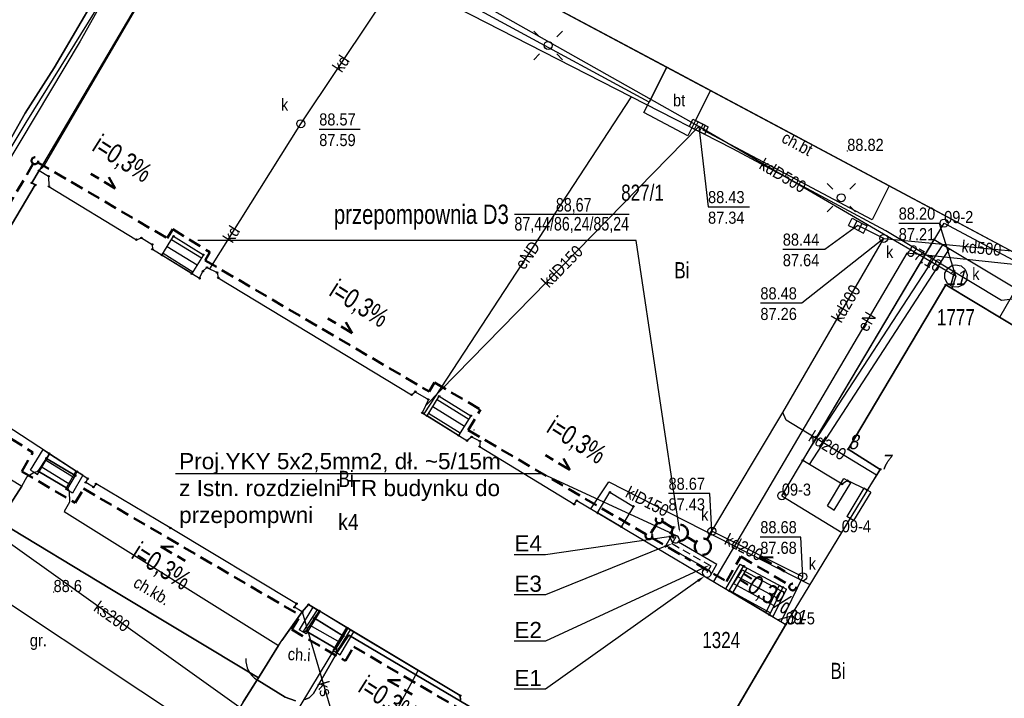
# Model space of a CAD drawing. Header units: metres. Extents: x 5550977 to 5551430, y 5960597 to 5960782.
# Tile 4 of 17: x 5551016 to 5551077, y 5960672 to 5960714. Entities that reach past the tile are written whole.
import ezdxf
from ezdxf import colors
from ezdxf.entities.mleader import LeaderData, LeaderLine
from ezdxf.enums import TextEntityAlignment as Align
from ezdxf.math import Vec2, Vec3

# ---------------------------------------------------------------- set-up
doc = ezdxf.new("R2010")
doc.units = ezdxf.units.M
doc.header["$MEASUREMENT"] = 0
doc.linetypes.add('1.0_0.5', pattern=[1.5, 1, -0.5])
doc.linetypes.add('DASHED', pattern=[0.75, 0.5, -0.25])
doc.layers.get('0').update_dxf_attribs({"color": 8, "linetype": 'CONTINUOUS', "lineweight": 5})
for name, color, linetype in [('#PUNKTY', 8, 'CONTINUOUS'), ('$ IE_Opis', 7, 'CONTINUOUS'), ('202-punkt graniczny', 8, 'CONTINUOUS'), ('202-punkt graniczny-Atr103', 8, 'CONTINUOUS'), ('203-punkt graniczny', 8, 'CONTINUOUS'), ('203-punkt graniczny-Atr103', 8, 'CONTINUOUS'), ('210-oznaczenie konturu użytku gruntowego', 8, 'CONTINUOUS'), ('211-numer działki ewidencyjnej', 8, 'CONTINUOUS'), ('218-kontur użytku gruntowego', 8, 'CONTINUOUS'), ('219-działka ewidencyjna', 8, 'CONTINUOUS'), ('312-budynek ewidencyjny', 8, 'CONTINUOUS'), ('312-oznaczenie budynku ewidencyjnego', 8, 'CONTINUOUS'), ('312-oznaczenie budynku ewidencyjnego-Atr117', 8, 'CONTINUOUS'), ('352-schody', 8, 'CONTINUOUS'), ('chodnik', 8, 'CONTINUOUS'), ('chodnik-Atr17', 8, 'CONTINUOUS'), ('furtka', 8, 'CONTINUOUS'), ('inny obiekt trwale związany z budynkiem (powierzchnia)', 8, 'CONTINUOUS'), ('jezdnia', 8, 'CONTINUOUS'), ('kratka ściekowa', 8, 'CONTINUOUS'), ('krawężnik', 8, 'CONTINUOUS'), ('latarnia', 8, 'CONTINUOUS'), ('obszar utwardzony', 8, 'CONTINUOUS'), ('obszar utwardzony-Atr17', 8, 'CONTINUOUS'), ('ogrodzenie trwałe', 8, 'CONTINUOUS'), ('pikieta naturalna', 8, 'CONTINUOUS'), ('pikieta naturalna-Atr2', 8, 'CONTINUOUS'), ('pikieta sztuczna', 8, 'CONTINUOUS'), ('pikieta sztuczna-Atr2', 8, 'CONTINUOUS'), ('plac sportowy', 8, 'CONTINUOUS'), ('przewód elektroenergetyczny podziemny', 8, 'CONTINUOUS'), ('przewód elektroenergetyczny podziemny-Atr1', 8, 'CONTINUOUS'), ('przewód kanalizacyjny', 8, 'CONTINUOUS'), ('przewód kanalizacyjny-Atr1', 8, 'CONTINUOUS'), ('przewód telekomunikacyjny podziemny', 8, 'CONTINUOUS'), ('przewód wodociągowy', 8, 'CONTINUOUS'), ('Punkt budynku', 8, 'CONTINUOUS'), ('Punkt budynku-Atr103', 8, 'CONTINUOUS'), ('Punkt budynku-Atr104', 8, 'CONTINUOUS'), ('rzedna', 8, 'CONTINUOUS'), ('rzedna-Atr2', 8, 'CONTINUOUS'), ('rzedna-Atr3', 8, 'CONTINUOUS'), ('studnia kanalizacyjna', 8, 'CONTINUOUS'), ('studnia kanalizacyjna-Atr17', 8, 'CONTINUOUS'), ('ściana oporowa (linia)', 8, 'CONTINUOUS')]:
    doc.layers.add(name, color=color, linetype=linetype)
for name, color, linetype, lineweight in [('$ IE OPIS', 7, 'CONTINUOUS', 30), ('$ IE_Instalacje_Elektryczne', 1, 'CONTINUOUS', 30), ('_drenaż', 8, '1.0_0.5', 50)]:
    doc.layers.add(name, color=color, linetype=linetype, lineweight=lineweight)
doc.styles.add('02_DONPL_Floorplan-H_revised$0$Standard', font='arial.ttf')
doc.styles.get("Standard").update_dxf_attribs({"font": 'Working1250', "width": 0.75})
doc.linetypes.add('otdn_500', pattern='A,5,0,[21,ksztalty.shx,S=0.5,R=0,X=0,Y=0]', length=5)

# ---------------------------------------------------------------- blocks, each defined once
blk = doc.blocks.new('203')
h = blk.add_hatch(color=256)
edge = h.paths.add_edge_path()
edge.add_arc((0, 0), 0.045, 0, 360)
blk = doc.blocks.new('202')
blk.add_circle((0, 0), 0.25)
blk = doc.blocks.new('PUNKTBUD')
blk.add_circle((0, 0), 0.045)
blk = doc.blocks.new('PW01')
h = blk.add_hatch(color=256)
edge = h.paths.add_edge_path()
edge.add_arc((0, 0), 0.045, 0, 360)
blk = doc.blocks.new('US15')
blk.add_circle((0, 0), 0.25)
blk = doc.blocks.new('SM01')
for p, q in [((-0.53, 0.531), (-0.883, 0.884)), ((0.531, 0.531), (0.884, 0.884)), ((-0.53, -0.53), (-0.883, -0.883)), ((0.531, -0.53), (0.884, -0.883))]:
    blk.add_line(p, q)
blk.add_circle((0, 0), 0.25)
blk = doc.blocks.new('US05')
for p, q in [((-0.525, -0.25), (-0.525, 0.25)), ((-0.525, 0.25), (-0.175, 0.25)), ((-0.175, -0.25), (-0.175, 0.25)), ((-0.175, 0.25), (0.175, 0.25)), ((0.175, -0.25), (0.175, 0.25)), ((0.175, 0.25), (0.525, 0.25)), ((0.525, -0.25), (0.525, 0.25)), ((-0.525, -0.25), (-0.175, -0.25)), ((-0.175, -0.25), (0.175, -0.25)), ((0.175, -0.25), (0.525, -0.25))]:
    blk.add_line(p, q)
blk = doc.blocks.new('OK04')
blk.add_arc((1.5, 0.001), 1.5, 120, 180)

msp = doc.modelspace()

# ---------------------------------------------------------------- hatches: boundary and pattern name
at = {"layer": '_drenaż', "ltscale": 0.8}
for points in [[(5551055.469, 5960682.553), (5551055.629, 5960682.451), (5551055.774, 5960682.857)], [(5551056.37, 5960683.066), (5551056.264, 5960682.909), (5551056.666, 5960682.753)]]:
    msp.add_hatch(color=256, dxfattribs=at).paths.add_polyline_path(points)

# ---------------------------------------------------------------- linework, layer by layer
at = {"layer": '$ IE_Instalacje_Elektryczne', "linetype": 'DASHED'}
for points in [[(5551056.784, 5960681.699), (5551057.064, 5960682.184)], [(5551056.784, 5960681.699), (5551059.164, 5960680.326)], [(5551059.164, 5960680.326), (5551058.801, 5960679.669)]]:
    msp.add_lwpolyline(points, dxfattribs=at)
at = {"layer": '$ IE_Opis', "color": 7, "linetype": 'ByBlock'}
for p, q in [((5551056.704, 5960682.13), (5551056.395, 5960681.594)), ((5551056.395, 5960681.594), (5551058.78, 5960680.22)), ((5551057.168, 5960681.806), (5551059.552, 5960680.433)), ((5551058.661, 5960680.005), (5551058.78, 5960680.22)), ((5551059.154, 5960679.72), (5551059.552, 5960680.433))]:
    msp.add_line(p, q, dxfattribs=at)
at = {"layer": '$ IE_Opis', "color": 7, "linetype": 'ByBlock', "extrusion": (0, 0, -1)}
for centre, major_axis in [((5551056.95, 5960681.987), (-0.247, 0.143)), ((5551058.911, 5960679.867), (0.249, -0.138))]:
    msp.add_ellipse(centre, major_axis=major_axis, ratio=0.795441, dxfattribs=at)
at = {"layer": '218-kontur użytku gruntowego', "flags": 128}
for points in [[(5551043.59, 5960748.9), (5551017.57, 5960704.8)], [(5551078.28, 5960699.55), (5551039.02, 5960720.5)], [(5551017.57, 5960704.8), (5551017.12, 5960704.04)], [(5551017.12, 5960704.04), (5551017.34, 5960703.91)], [(5551017.34, 5960703.91), (5551010.71, 5960692.75)]]:
    msp.add_lwpolyline(points, dxfattribs=at)
at = {"layer": '219-działka ewidencyjna', "flags": 128}
for points in [[(5551043.59, 5960748.9), (5551017.57, 5960704.8)], [(5551017.57, 5960704.8), (5551017.12, 5960704.04)], [(5551017.34, 5960703.91), (5551017.12, 5960704.04)], [(5551017.34, 5960703.91), (5551010.71, 5960692.75)], [(5551063.57, 5960684.67), (5551073.62, 5960701.55)], [(5551073.62, 5960701.55), (5551078.19, 5960699.1)], [(5551063.57, 5960684.67), (5551067.28, 5960682.4)], [(5551063.81, 5960676.7), (5551067.28, 5960682.4)], [(5551056.55, 5960664.3), (5551063.81, 5960676.7)]]:
    msp.add_lwpolyline(points, dxfattribs=at)
at = {"layer": '312-budynek ewidencyjny', "flags": 128}
for points in [[(5551017.12, 5960704.04), (5551017.57, 5960704.8)], [(5551017.57, 5960704.8), (5551018.16, 5960704.45)], [(5551017.34, 5960703.91), (5551017.12, 5960704.04)], [(5551018.16, 5960704.45), (5551018.18, 5960703.82)], [(5551010.71, 5960692.75), (5551017.34, 5960703.91)], [(5551018.18, 5960703.82), (5551023.6, 5960700.52)], [(5551023.6, 5960700.52), (5551023.91, 5960700.63)], [(5551023.91, 5960700.63), (5551024.58, 5960700.23)], [(5551024.58, 5960700.23), (5551024.59, 5960699.93)], [(5551024.59, 5960699.93), (5551027.51, 5960698.13)], [(5551027.51, 5960698.13), (5551027.72, 5960698.57)], [(5551027.72, 5960698.57), (5551027.97, 5960698.8)], [(5551027.97, 5960698.8), (5551028.6, 5960698.49)], [(5551028.6, 5960698.49), (5551028.67, 5960698.16)], [(5551028.67, 5960698.16), (5551040.64, 5960690.92)], [(5551067.68, 5960687.55), (5551073.72, 5960697.72)], [(5551073.72, 5960697.72), (5551080.58, 5960693.6)], [(5551020.59, 5960685.72), (5551010.88, 5960692.05)], [(5551040.64, 5960690.92), (5551040.87, 5960691.11)], [(5551040.87, 5960691.11), (5551041.68, 5960690.62)], [(5551041.68, 5960690.62), (5551041.3, 5960689.8)], [(5551041.3, 5960689.8), (5551044.07, 5960688.08)], [(5551044.07, 5960688.08), (5551044.36, 5960688.31)], [(5551044.36, 5960688.31), (5551044.88, 5960688.04)], [(5551044.88, 5960688.04), (5551044.85, 5960687.71)], [(5551044.85, 5960687.71), (5551050.71, 5960684.14)], [(5551069.66, 5960686.3), (5551067.68, 5960687.55)], [(5551063.81, 5960676.7), (5551069.66, 5960686.3)], [(5551020.46, 5960685.49), (5551020.59, 5960685.72)], [(5551020.94, 5960685.2), (5551020.46, 5960685.49)], [(5551021.1, 5960685.4), (5551020.94, 5960685.2)], [(5551025.7, 5960682.67), (5551021.1, 5960685.4)], [(5551050.71, 5960684.14), (5551050.87, 5960684.37)], [(5551050.87, 5960684.37), (5551063.81, 5960676.7)], [(5551033.52, 5960677.98), (5551025.7, 5960682.67)], [(5551033.39, 5960677.76), (5551033.52, 5960677.98)], [(5551033.87, 5960677.47), (5551033.39, 5960677.76)], [(5551034.26, 5960677.93), (5551033.87, 5960677.47)], [(5551043.65, 5960672.29), (5551034.26, 5960677.93)], [(5551056.74, 5960664.61), (5551063.81, 5960676.7)], [(5551063.81, 5960676.7), (5551056.74, 5960664.61)], [(5551043.68, 5960672.01), (5551043.65, 5960672.29)]]:
    msp.add_lwpolyline(points, dxfattribs=at)
at = {"layer": '352-schody', "flags": 128}
for points in [[(5551027.03, 5960698.42), (5551025.18, 5960699.57), (5551025.9, 5960700.73), (5551027.75, 5960699.59)], [(5551027.03, 5960698.42), (5551025.18, 5960699.57), (5551025.9, 5960700.73), (5551027.75, 5960699.59)], [(5551081.66, 5960695.36), (5551080.58, 5960693.6), (5551073.72, 5960697.72), (5551067.68, 5960687.55), (5551069.66, 5960686.3), (5551068.86, 5960685.01), (5551067.63, 5960685.6), (5551067.3, 5960685.39), (5551064.87, 5960686.85), (5551073, 5960700.53)], [(5551081.66, 5960695.36), (5551080.58, 5960693.6), (5551073.72, 5960697.72), (5551067.68, 5960687.55), (5551069.66, 5960686.3), (5551068.86, 5960685.01), (5551067.63, 5960685.6), (5551067.3, 5960685.39), (5551064.87, 5960686.85), (5551073, 5960700.53)], [(5551043.55, 5960688.4), (5551041.6, 5960689.62), (5551042.35, 5960690.83), (5551044.31, 5960689.62)], [(5551043.55, 5960688.4), (5551041.6, 5960689.62), (5551042.35, 5960690.83), (5551044.31, 5960689.62)], [(5551018.03, 5960686.98), (5551019.81, 5960685.91), (5551019.33, 5960685.12), (5551017.52, 5960686.19)], [(5551018.03, 5960686.98), (5551019.81, 5960685.91), (5551019.33, 5960685.12), (5551017.52, 5960686.19)], [(5551018.21, 5960687.27), (5551019.92, 5960686.16), (5551019.81, 5960685.91), (5551018.03, 5960686.98)], [(5551018.21, 5960687.27), (5551019.92, 5960686.16), (5551019.81, 5960685.91), (5551018.03, 5960686.98)], [(5551062.8, 5960677.3), (5551060.31, 5960678.78), (5551061.2, 5960680.31), (5551063.63, 5960679)], [(5551062.8, 5960677.3), (5551060.31, 5960678.78), (5551061.2, 5960680.31), (5551063.63, 5960679)], [(5551034.93, 5960677.53), (5551036.69, 5960676.46), (5551036.42, 5960675.98), (5551034.62, 5960677.09)], [(5551034.93, 5960677.53), (5551036.69, 5960676.46), (5551036.42, 5960675.98), (5551034.62, 5960677.09)], [(5551034.62, 5960677.09), (5551036.42, 5960675.98), (5551035.96, 5960675.2), (5551034.12, 5960676.29)], [(5551034.62, 5960677.09), (5551036.42, 5960675.98), (5551035.96, 5960675.2), (5551034.12, 5960676.29)]]:
    msp.add_lwpolyline(points, close=True, dxfattribs=at)
for points in [[(5551025.778, 5960700.534), (5551027.625, 5960699.388)], [(5551025.251, 5960699.684), (5551027.101, 5960698.536)], [(5551025.515, 5960700.109), (5551027.363, 5960698.962)], [(5551065.229, 5960687.454), (5551073.53, 5960700.213)], [(5551065.274, 5960686.607), (5551073.96, 5960699.957)], [(5551042.223, 5960690.625), (5551044.178, 5960689.408)], [(5551041.96, 5960690.2), (5551043.913, 5960688.983)], [(5551041.696, 5960689.775), (5551043.649, 5960688.559)], [(5551017.976, 5960686.897), (5551019.746, 5960685.804)], [(5551017.705, 5960686.476), (5551019.486, 5960685.377)], [(5551060.826, 5960679.667), (5551063.3, 5960678.324)], [(5551061.078, 5960680.1), (5551063.519, 5960678.773)], [(5551060.575, 5960679.235), (5551063.08, 5960677.874)], [(5551060.323, 5960678.802), (5551062.861, 5960677.424)], [(5551034.341, 5960676.644), (5551036.19, 5960675.591)]]:
    msp.add_lwpolyline(points, dxfattribs=at)
at = {"layer": '_drenaż', "ltscale": 0.8}
for p, q in [((5551017.209, 5960705.232), (5551009.663, 5960692.344)), ((5551017.496, 5960705.307), (5551025.499, 5960700.622)), ((5551022.294, 5960703.698), (5551020.786, 5960704.607)), ((5551022.294, 5960703.698), (5551021.87, 5960704.447)), ((5551025.499, 5960700.622), (5551025.857, 5960701.166)), ((5551025.857, 5960701.166), (5551028.156, 5960699.739)), ((5551027.863, 5960699.238), (5551028.156, 5960699.739)), ((5551027.863, 5960699.238), (5551041.738, 5960691.114)), ((5551036.968, 5960694.725), (5551035.46, 5960695.633)), ((5551036.968, 5960694.725), (5551036.544, 5960695.473)), ((5551009.754, 5960692.041), (5551017.189, 5960687.349)), ((5551042.066, 5960691.673), (5551041.738, 5960691.114)), ((5551042.066, 5960691.673), (5551044.902, 5960690.013)), ((5551044.148, 5960688.726), (5551044.902, 5960690.013)), ((5551044.148, 5960688.726), (5551055.157, 5960682.28)), ((5551016.498, 5960686.169), (5551017.189, 5960687.349)), ((5551050.433, 5960686.27), (5551048.926, 5960687.178)), ((5551050.433, 5960686.27), (5551050.009, 5960687.018)), ((5551016.498, 5960686.169), (5551019.815, 5960684.227)), ((5551019.815, 5960684.227), (5551020.329, 5960685.106)), ((5551020.329, 5960685.106), (5551033.74, 5960677.255)), ((5551055.862, 5960682.996), (5551055.454, 5960682.357)), ((5551056.154, 5960683.063), (5551056.83, 5960682.648)), ((5551055.519, 5960682.068), (5551057.934, 5960680.654)), ((5551057.682, 5960682.125), (5551058.254, 5960681.775)), ((5551059.24, 5960682.47), (5551058.932, 5960681.944)), ((5551025.104, 5960681.519), (5551026.627, 5960680.638)), ((5551025.104, 5960681.519), (5551025.964, 5960681.509)), ((5551060.139, 5960679.363), (5551061.03, 5960680.896)), ((5551061.03, 5960680.896), (5551064.061, 5960679.121)), ((5551062.234, 5960680.86), (5551063.758, 5960679.979)), ((5551062.234, 5960680.86), (5551063.094, 5960680.851)), ((5551058.296, 5960680.442), (5551060.139, 5960679.363)), ((5551033.225, 5960676.376), (5551033.74, 5960677.255)), ((5551033.225, 5960676.376), (5551036.542, 5960674.434)), ((5551036.542, 5960674.434), (5551037.056, 5960675.313)), ((5551037.056, 5960675.313), (5551043.566, 5960671.502)), ((5551039.149, 5960673.247), (5551040.673, 5960672.367)), ((5551039.149, 5960673.247), (5551040.009, 5960673.238))]:
    msp.add_line(p, q, dxfattribs=at)
at = {"layer": '_drenaż'}
for centre in [(5551017.315, 5960705.413), (5551064.242, 5960679.015)]:
    msp.add_circle(centre, 0.21, dxfattribs=at)
at = {"layer": '_drenaż', "ltscale": 0.8}
for centre, radius in [((5551055.975, 5960683.173), 0.21), ((5551057.249, 5960682.374), 0.5), ((5551055.34, 5960682.178), 0.21), ((5551058.68, 5960681.513), 0.5)]:
    msp.add_circle(centre, radius, dxfattribs=at)
at = {"layer": 'chodnik'}
for p, q in [((5551016.5, 5960685.26), (5551016.84, 5960685.86)), ((5551016.84, 5960685.86), (5551017.26, 5960686.12)), ((5551017.26, 5960686.12), (5551017.52, 5960686.19)), ((5551017.52, 5960686.19), (5551019.33, 5960685.12)), ((5551015.08, 5960683.07), (5551016.5, 5960685.26)), ((5551019.33, 5960685.12), (5551019.43, 5960684.95)), ((5551019.43, 5960684.95), (5551019.46, 5960684.27)), ((5551019.46, 5960684.27), (5551019.12, 5960683.69)), ((5551019.12, 5960683.69), (5551032.4, 5960675.39)), ((5551022.05, 5960678.86), (5551015.08, 5960683.07)), ((5551031.16, 5960673.38), (5551022.05, 5960678.86)), ((5551032.4, 5960675.39), (5551031.16, 5960673.38))]:
    msp.add_line(p, q, dxfattribs=at)
at = {"layer": 'chodnik', "flags": 128}
for points in [[(5551039.02, 5960720.5), (5551056.45, 5960711.2), (5551055.35, 5960709.03), (5551037.97, 5960718.48)], [(5551059.16, 5960709.76), (5551070.22, 5960703.85), (5551069.17, 5960701.76), (5551058.69, 5960707.3), (5551058.82, 5960707.6), (5551058.22, 5960707.9)]]:
    msp.add_lwpolyline(points, close=True, dxfattribs=at)
for points in [[(5551033.46, 5960671.96), (5551032.82, 5960672.2), (5551031.08, 5960673.26), (5551031.16, 5960673.38), (5551032.4, 5960675.39), (5551032.6, 5960675.71), (5551033.87, 5960677.47), (5551034.26, 5960677.93), (5551034.8, 5960677.6), (5551033.9, 5960676.24), (5551034.12, 5960676.29), (5551035.96, 5960675.2), (5551036, 5960674.95), (5551036.85, 5960676.37), (5551043.65, 5960672.29), (5551043.68, 5960672.01)], [(5551044.58, 5960671.4), (5551036.76, 5960676.03), (5551036.06, 5960675), (5551034.57, 5960672.43), (5551034.29, 5960672.16), (5551034.04, 5960672.04)]]:
    msp.add_lwpolyline(points, dxfattribs=at)
at = {"layer": 'furtka', "flags": 128}
msp.add_lwpolyline([(5551031.08, 5960673.26), (5551032.6, 5960675.71)], dxfattribs=at)
at = {"layer": 'inny obiekt trwale związany z budynkiem (powierzchnia)', "flags": 128}
msp.add_lwpolyline([(5551053.63, 5960682.74), (5551052.16, 5960683.6), (5551052.92, 5960684.88), (5551054.38, 5960684.01)], close=True, dxfattribs=at)
at = {"layer": 'jezdnia'}
msp.add_lwpolyline([(5551042.336, 5960750.456), (5551041.95, 5960750.25), (5551041.22, 5960749.63), (5551040.53, 5960748.75), (5551039.77, 5960747.5), (5551038.8, 5960745.88), (5551028.31, 5960727.99), (5551025.4, 5960723.04), (5551023.03, 5960719.01), (5551021.85, 5960716.89), (5551018.5, 5960711.16), (5551016.71, 5960708.35), (5551015.13, 5960705.56), (5551009.5, 5960695.98), (5551009.16, 5960695.39), (5551003.09, 5960685.2), (5550999.063, 5960678.326)], dxfattribs=at)
at = {"layer": 'krawężnik'}
msp.add_lwpolyline([(5550999.063, 5960678.326), (5551003.09, 5960685.2), (5551009.16, 5960695.39), (5551009.5, 5960695.98), (5551015.13, 5960705.56), (5551016.71, 5960708.35), (5551018.5, 5960711.16), (5551021.85, 5960716.89), (5551023.03, 5960719.01), (5551025.4, 5960723.04), (5551028.31, 5960727.99), (5551038.8, 5960745.88), (5551039.77, 5960747.5)], dxfattribs=at)
at = {"layer": 'obszar utwardzony', "flags": 128}
for points in [[(5551056.45, 5960711.2), (5551059.16, 5960709.76), (5551058.22, 5960707.9), (5551057.75, 5960706.95), (5551055.03, 5960708.4), (5551055.35, 5960709.03)], [(5551011.27, 5960688.47), (5551016.5, 5960685.26), (5551015.08, 5960683.07), (5551022.05, 5960678.86), (5551031.16, 5960673.38), (5551031.08, 5960673.26), (5551026.14, 5960665.42), (5551007.49, 5960675.43), (5551004.36, 5960677.12)]]:
    msp.add_lwpolyline(points, close=True, dxfattribs=at)
for points in [[(5551034.04, 5960672.04), (5551034.29, 5960672.16), (5551034.57, 5960672.43), (5551036.06, 5960675), (5551036.76, 5960676.03), (5551044.58, 5960671.4)], [(5551030.19, 5960671.86), (5551031.08, 5960673.26), (5551032.82, 5960672.2), (5551033.46, 5960671.96)]]:
    msp.add_lwpolyline(points, dxfattribs=at)
at = {"layer": 'ogrodzenie trwałe', "flags": 128}
for points in [[(5551106.88, 5960682.01), (5551106.48, 5960698.18), (5551103.25, 5960720.68), (5551076.35, 5960733.47), (5551043.59, 5960748.9), (5551031.19, 5960727.95), (5551027.93, 5960722.3), (5551020.26, 5960709.2), (5551017.83, 5960705.04), (5551017.57, 5960704.8)], [(5551033.87, 5960677.47), (5551032.6, 5960675.71)], [(5551031.08, 5960673.26), (5551026.14, 5960665.42), (5551024.15, 5960662.23)]]:
    msp.add_lwpolyline(points, dxfattribs=at)
at = {"layer": 'plac sportowy', "flags": 128}
msp.add_lwpolyline([(5551080.59, 5960703.73), (5551078.28, 5960699.55), (5551070.22, 5960703.85), (5551059.16, 5960709.76), (5551056.45, 5960711.2), (5551039.02, 5960720.5), (5551049.61, 5960740.46), (5551088.85, 5960719.54)], close=True, dxfattribs=at)
at = {"layer": 'przewód elektroenergetyczny podziemny', "flags": 128}
for points in [[(5551008.82, 5960693.64), (5551009.45, 5960695.62), (5551016.78, 5960707.78), (5551022.32, 5960716.73), (5551022.88, 5960718), (5551023.98, 5960718.73), (5551029.51, 5960728.49), (5551036.18, 5960740.28), (5551036.55, 5960741.53), (5551038.62, 5960742.68), (5551043.26, 5960749.5), (5551054.44, 5960744.36), (5551059.4, 5960742.18), (5551075.08, 5960734.63), (5551085.13, 5960729.82), (5551092.19, 5960726.45), (5551106.56, 5960720.12), (5551106.9, 5960719.24)], [(5551054.24, 5960709.37), (5551050.61, 5960711.22), (5551036.37, 5960718.54), (5551036.14, 5960719.2), (5551036.79, 5960720.83), (5551047.25, 5960738.77), (5551048.74, 5960741.07), (5551089.59, 5960719.74), (5551090.24, 5960719.52), (5551090.29, 5960718.79), (5551082.84, 5960707.12)], [(5551054.24, 5960709.37), (5551041.39, 5960689.74)], [(5551082.84, 5960707.12), (5551078.94, 5960696.96), (5551077.17, 5960696.76), (5551070.01, 5960701.08), (5551060.54, 5960706.15), (5551054.24, 5960709.37)], [(5551078.89, 5960698.89), (5551071.32, 5960699.68), (5551059.34, 5960679.35)], [(5551077.06, 5960695.72), (5551078.89, 5960698.89)]]:
    msp.add_lwpolyline(points, dxfattribs=at)
at = {"layer": 'przewód kanalizacyjny', "flags": 128}
for points in [[(5551058.43, 5960707.52), (5551040.45, 5960717.68), (5551030.59, 5960723.5), (5551030.1, 5960723.79)], [(5551033.78, 5960707.7), (5551040.45, 5960717.68)], [(5551028.14, 5960698.72), (5551033.78, 5960707.7)], [(5551058.43, 5960707.52), (5551041.5, 5960690.23)], [(5551074.35, 5960698.27), (5551073.73, 5960698.62), (5551058.43, 5960707.52)], [(5551069.88, 5960700.6), (5551068.27, 5960701.39)], [(5551059.24, 5960682.47), (5551063.64, 5960689.83), (5551069.88, 5960700.6)], [(5551069.88, 5960700.6), (5551078.86, 5960699.72), (5551082.9, 5960699.55)], [(5551074.35, 5960698.27), (5551074.1, 5960697.49)], [(5551069.44, 5960685.94), (5551063.83, 5960689.35), (5551063.64, 5960689.83)], [(5551051.75, 5960683.85), (5551052.85, 5960685.53), (5551065.31, 5960679.16)], [(5551037.09, 5960666.49), (5551013.62, 5960683.23)], [(5551063.53, 5960676.87), (5551064.86, 5960679.65), (5551059.24, 5960682.47)], [(5551033.87, 5960677.47), (5551037.09, 5960666.49)], [(5551064.1, 5960677.18), (5551063.33, 5960676.99)], [(5551037.09, 5960666.49), (5551041.05, 5960673.85)]]:
    msp.add_lwpolyline(points, dxfattribs=at)
at = {"layer": 'przewód telekomunikacyjny podziemny', "flags": 128}
msp.add_lwpolyline([(5551041.88, 5960750.23), (5551041.28, 5960748.73), (5551029.15, 5960728.38), (5551023.36, 5960718.59), (5551020.11, 5960712.82), (5551009.84, 5960695.64), (5551005.19, 5960688.22)], dxfattribs=at)
at = {"layer": 'przewód telekomunikacyjny podziemny'}
msp.add_lwpolyline([(5551036.66, 5960676.49), (5551026.85, 5960660.26), (5551021.52, 5960656.59), (5551007.41, 5960664.39), (5550999.063, 5960668.844)], dxfattribs=at)
at = {"layer": 'przewód wodociągowy', "flags": 128}
msp.add_lwpolyline([(5551005.8, 5960684.66), (5551009.3, 5960682.26), (5551028.75, 5960669.35), (5551029.74, 5960668.95), (5551038.12, 5960663.97), (5551039.86, 5960657.27), (5551045.67, 5960653.91)], dxfattribs=at)
at = {"layer": 'rzedna-Atr2', "flags": 128}
for points in [[(5551034.92, 5960707.36), (5551037.462, 5960707.36)], [(5551058.43, 5960707.52), (5551059, 5960702.55), (5551061.569, 5960702.55)], [(5551074.35, 5960698.27), (5551073.34, 5960701.53), (5551070.808, 5960701.53)], [(5551068.27, 5960701.39), (5551066.23, 5960699.92), (5551063.629, 5960699.92)], [(5551069.88, 5960700.6), (5551064.81, 5960696.59), (5551062.241, 5960696.59)], [(5551059.24, 5960682.47), (5551059.12, 5960684.8), (5551056.551, 5960684.8)], [(5551064.86, 5960679.65), (5551064.74, 5960682.11), (5551062.235, 5960682.11)]]:
    msp.add_lwpolyline(points, dxfattribs=at)
at = {"layer": 'studnia kanalizacyjna', "flags": 128}
msp.add_lwpolyline([(5551074.33, 5960698.97), (5551074.67, 5960698.9), (5551074.93, 5960698.67), (5551075.05, 5960698.34), (5551075, 5960698), (5551074.79, 5960697.72), (5551074.47, 5960697.58), (5551074.13, 5960697.61), (5551073.83, 5960697.8), (5551073.67, 5960698.11), (5551073.67, 5960698.45), (5551073.85, 5960698.75), (5551074.14, 5960698.94)], close=True, dxfattribs=at)
at = {"layer": 'ściana oporowa (linia)', "color": 252}
for p, q in [((5551017.046, 5960686.25), (5551017.816, 5960687.52)), ((5551020.287, 5960685.935), (5551019.647, 5960684.825)), ((5551066.387, 5960684.04), (5551067.417, 5960685.73)), ((5551069.074, 5960684.88), (5551068.014, 5960683.13)), ((5551060.094, 5960678.906), (5551060.984, 5960680.436)), ((5551062.575, 5960677.41), (5551063.405, 5960679.11)), ((5551034.954, 5960677.501), (5551034.114, 5960676.111)), ((5551035.785, 5960675.078), (5551036.635, 5960676.498))]:
    msp.add_line(p, q, dxfattribs=at)
at = {"layer": 'ściana oporowa (linia)', "color": 252, "linetype": 'Continuous'}
for p, q in [((5551017.816, 5960687.52), (5551018.03, 5960687.39)), ((5551018.03, 5960687.39), (5551018.244, 5960687.26)), ((5551017.046, 5960686.25), (5551017.26, 5960686.12)), ((5551017.26, 5960686.12), (5551017.474, 5960685.99)), ((5551020.07, 5960686.06), (5551019.853, 5960686.185)), ((5551020.287, 5960685.935), (5551020.07, 5960686.06)), ((5551067.417, 5960685.73), (5551067.63, 5960685.6)), ((5551019.43, 5960684.95), (5551019.213, 5960685.075)), ((5551067.63, 5960685.6), (5551067.843, 5960685.47)), ((5551068.86, 5960685.01), (5551068.646, 5960685.14)), ((5551019.647, 5960684.825), (5551019.43, 5960684.95)), ((5551069.074, 5960684.88), (5551068.86, 5960685.01)), ((5551066.387, 5960684.04), (5551066.6, 5960683.91)), ((5551066.6, 5960683.91), (5551066.813, 5960683.78)), ((5551067.8, 5960683.26), (5551067.586, 5960683.39)), ((5551068.014, 5960683.13), (5551067.8, 5960683.26)), ((5551060.984, 5960680.436), (5551061.2, 5960680.31)), ((5551061.2, 5960680.31), (5551061.416, 5960680.184)), ((5551063.405, 5960679.11), (5551063.63, 5960679)), ((5551063.63, 5960679), (5551063.855, 5960678.89)), ((5551060.094, 5960678.906), (5551060.31, 5960678.78)), ((5551060.31, 5960678.78), (5551060.526, 5960678.654)), ((5551034.74, 5960677.63), (5551034.526, 5960677.759)), ((5551034.954, 5960677.501), (5551034.74, 5960677.63)), ((5551062.575, 5960677.41), (5551062.8, 5960677.3)), ((5551062.8, 5960677.3), (5551063.025, 5960677.19)), ((5551036.635, 5960676.498), (5551036.85, 5960676.37)), ((5551033.9, 5960676.24), (5551033.686, 5960676.369)), ((5551034.114, 5960676.111), (5551033.9, 5960676.24)), ((5551036.85, 5960676.37), (5551037.065, 5960676.242)), ((5551035.785, 5960675.078), (5551036, 5960674.95)), ((5551036, 5960674.95), (5551036.215, 5960674.822))]:
    msp.add_line(p, q, dxfattribs=at)
at = {"layer": 'ściana oporowa (linia)', "color": 252, "linetype": 'otdn_500'}
for p, q in [((5551017.474, 5960685.99), (5551018.244, 5960687.26)), ((5551019.853, 5960686.185), (5551019.213, 5960685.075)), ((5551066.813, 5960683.78), (5551067.843, 5960685.47)), ((5551068.646, 5960685.14), (5551067.586, 5960683.39)), ((5551060.526, 5960678.654), (5551061.416, 5960680.184)), ((5551063.025, 5960677.19), (5551063.855, 5960678.89)), ((5551034.526, 5960677.759), (5551033.686, 5960676.369)), ((5551036.215, 5960674.822), (5551037.065, 5960676.242))]:
    msp.add_line(p, q, dxfattribs=at)

# ---------------------------------------------------------------- block references
at = {"layer": '202-punkt graniczny'}
for p in [(5551073.62, 5960701.55), (5551063.57, 5960684.67)]:
    msp.add_blockref('202', p, dxfattribs=at)
at = {"layer": '203-punkt graniczny'}
for p in [(5551017.57, 5960704.8), (5551017.12, 5960704.04), (5551017.34, 5960703.91), (5551067.28, 5960682.4), (5551063.81, 5960676.7)]:
    msp.add_blockref('203', p, dxfattribs=at)
at = {"layer": 'furtka', "rotation": 58.184}
msp.add_blockref('OK04', (5551031.08, 5960673.26), dxfattribs=at)
at = {"layer": 'kratka ściekowa'}
for p, rotation in [((5551058.43, 5960707.52), 334.068), ((5551068.27, 5960701.39), 332.592)]:
    msp.add_blockref('US05', p, dxfattribs=dict(at, rotation=rotation))
at = {"layer": 'latarnia'}
for p in [(5551049.1, 5960712.55), (5551067.25, 5960703.12)]:
    msp.add_blockref('SM01', p, dxfattribs=at)
at = {"layer": 'pikieta naturalna'}
for p in [(5551044.51, 5960688.74), (5551018.47, 5960678.7)]:
    msp.add_blockref('PW01', p, dxfattribs=at)
at = {"layer": 'pikieta sztuczna'}
for p in [(5551016.71, 5960708.35), (5551067.62, 5960706.02)]:
    msp.add_blockref('PW01', p, dxfattribs=at)
at = {"layer": 'Punkt budynku'}
for p in [(5551017.57, 5960704.8), (5551017.12, 5960704.04), (5551017.34, 5960703.91), (5551018.16, 5960704.45), (5551018.18, 5960703.82), (5551023.6, 5960700.52), (5551023.91, 5960700.63), (5551025.9, 5960700.73), (5551073, 5960700.53), (5551024.58, 5960700.23), (5551024.59, 5960699.93), (5551025.18, 5960699.57), (5551027.75, 5960699.59), (5551027.03, 5960698.42), (5551027.72, 5960698.57), (5551027.97, 5960698.8), (5551028.6, 5960698.49), (5551027.51, 5960698.13), (5551028.67, 5960698.16), (5551073.72, 5960697.72), (5551040.87, 5960691.11), (5551040.64, 5960690.92), (5551041.68, 5960690.62), (5551042.35, 5960690.83), (5551041.3, 5960689.8), (5551041.6, 5960689.62), (5551044.31, 5960689.62), (5551043.55, 5960688.4), (5551044.07, 5960688.08), (5551044.36, 5960688.31), (5551044.88, 5960688.04), (5551044.85, 5960687.71), (5551067.68, 5960687.55), (5551018.03, 5960686.98), (5551018.21, 5960687.27), (5551064.87, 5960686.85), (5551069.66, 5960686.3), (5551017.52, 5960686.19), (5551019.81, 5960685.91), (5551019.92, 5960686.16), (5551020.59, 5960685.72), (5551067.63, 5960685.6), (5551019.33, 5960685.12), (5551020.46, 5960685.49), (5551020.94, 5960685.2), (5551021.1, 5960685.4), (5551067.3, 5960685.39), (5551068.86, 5960685.01), (5551052.92, 5960684.88), (5551050.71, 5960684.14), (5551050.87, 5960684.37), (5551054.38, 5960684.01), (5551052.16, 5960683.6), (5551025.7, 5960682.67), (5551053.63, 5960682.74), (5551061.2, 5960680.31), (5551063.63, 5960679), (5551060.31, 5960678.78), (5551033.39, 5960677.76), (5551033.52, 5960677.98), (5551034.26, 5960677.93), (5551033.87, 5960677.47), (5551034.62, 5960677.09), (5551034.93, 5960677.53), (5551062.8, 5960677.3), (5551036.69, 5960676.46), (5551063.81, 5960676.7), (5551034.12, 5960676.29), (5551036.42, 5960675.98), (5551035.96, 5960675.2), (5551043.65, 5960672.29)]:
    msp.add_blockref('PUNKTBUD', p, dxfattribs=at)
at = {"layer": 'rzedna'}
for p in [(5551033.78, 5960707.7), (5551069.88, 5960700.6), (5551073.73, 5960698.62), (5551074.35, 5960698.27), (5551059.24, 5960682.47), (5551064.86, 5960679.65)]:
    msp.add_blockref('PW01', p, dxfattribs=at)
for p, rotation in [((5551058.43, 5960707.52), 334.068), ((5551068.27, 5960701.39), 332.592)]:
    msp.add_blockref('PW01', p, dxfattribs=dict(at, rotation=rotation))
at = {"layer": 'studnia kanalizacyjna'}
for p in [(5551033.78, 5960707.7), (5551069.88, 5960700.6), (5551059.24, 5960682.47), (5551064.86, 5960679.65)]:
    msp.add_blockref('US15', p, dxfattribs=at)

# ---------------------------------------------------------------- texts
at = {"layer": '#PUNKTY', "ltscale": 0.8, "char_height": 1.2, "attachment_point": 3, "rotation": 327.65256}
for insert in [(5551024.699, 5960705.023), (5551039.373, 5960696.049), (5551052.838, 5960687.594), (5551027.125, 5960679.786), (5551064.401, 5960678.293), (5551041.171, 5960671.515)]:
    msp.add_mtext('\\fArial|b0|i0;\\A1;i=0,3%', dxfattribs=dict(at, insert=insert))
at = {"layer": '202-punkt graniczny-Atr103', "width": 0.9}
for s, p in [('09-2', (5551073.62, 5960701.55)), ('09-3', (5551063.57, 5960684.67))]:
    msp.add_text(s, height=0.75, dxfattribs=at).set_placement(p)
at = {"layer": '203-punkt graniczny-Atr103', "width": 0.9}
for s, p in [('09-4', (5551067.28, 5960682.4)), ('09-5', (5551063.81, 5960676.7))]:
    msp.add_text(s, height=0.75, dxfattribs=at).set_placement(p)
at = {"layer": '210-oznaczenie konturu użytku gruntowego', "width": 0.79}
for p in [(5551056.91, 5960698.13), (5551036.12, 5960685.21), (5551066.58, 5960673.32)]:
    msp.add_text('Bi', height=1, dxfattribs=at).set_placement(p)
at = {"layer": '211-numer działki ewidencyjnej', "width": 0.79}
msp.add_text('827/1', height=1, dxfattribs=at).set_placement((5551053.62, 5960703.93), align=Align.TOP_LEFT)
at = {"layer": '312-oznaczenie budynku ewidencyjnego', "width": 0.79}
for s, p in [('1777', (5551073.17, 5960695.22)), ('1324', (5551058.64, 5960675.23))]:
    msp.add_text(s, height=1, dxfattribs=at).set_placement(p)
at = {"layer": '312-oznaczenie budynku ewidencyjnego-Atr117', "width": 0.9}
msp.add_text('k4', height=1, dxfattribs=at).set_placement((5551036.73, 5960683.04), align=Align.MIDDLE_CENTER)
at = {"layer": 'chodnik-Atr17', "width": 0.9}
msp.add_text('ch.bt', height=0.75, rotation=-28.118, dxfattribs=at).set_placement((5551063.84, 5960707.26), align=Align.TOP_LEFT)
msp.add_text('ch.kb.', height=0.75, rotation=-31.029, dxfattribs=at).set_placement((5551023.34, 5960679.08))
msp.add_text('ch.i', height=0.75, rotation=356.821, dxfattribs=at).set_placement((5551033.68, 5960674.83), align=Align.MIDDLE_CENTER)
at = {"layer": 'obszar utwardzony-Atr17', "width": 0.9}
for s, p in [('bt', (5551056.83, 5960708.78)), ('gr.', (5551017, 5960675.34))]:
    msp.add_text(s, height=0.75, dxfattribs=at).set_placement(p)
at = {"layer": 'pikieta naturalna-Atr2', "width": 0.9}
msp.add_text('88.6', height=0.75, dxfattribs=at).set_placement((5551018.47, 5960678.7))
at = {"layer": 'pikieta sztuczna-Atr2', "width": 0.9}
msp.add_text('88.82', height=0.75, dxfattribs=at).set_placement((5551067.62, 5960706.02))
at = {"layer": 'przewód elektroenergetyczny podziemny-Atr1', "width": 0.9}
msp.add_text('eND', height=0.75, rotation=415.168, dxfattribs=at).set_placement((5551047.82, 5960699.56), align=Align.MIDDLE_CENTER)
msp.add_text('eN', height=0.75, rotation=59.498, dxfattribs=at).set_placement((5551068.53, 5960694.95), align=Align.MIDDLE_LEFT)
at = {"layer": 'przewód kanalizacyjny-Atr1', "width": 0.9}
for s, rotation, p in [('kd', 56.243, (5551036.269, 5960711.424)), ('kdD500', -30.186, (5551063.635, 5960704.492)), ('kdD150', 45.603, (5551049.962, 5960698.872)), ('ks200', -35.498, (5551022.09, 5960677.188))]:
    msp.add_text(s, height=0.75, rotation=rotation, dxfattribs=at).set_placement(p, align=Align.MIDDLE_CENTER)
for s, rotation, p in [('kd', 57.869, (5551029.23, 5960700.46)), ('kd500', 354.403, (5551074.712, 5960700.126)), ('kd200', 59.912, (5551066.925, 5960695.501)), ('kd200', -31.322, (5551065.35, 5960688.42)), ('klD150', -27.078, (5551053.99, 5960684.95)), ('kd200', -26.647, (5551060.12, 5960682.03)), ('ks', -73.655, (5551035.138, 5960673.147))]:
    msp.add_text(s, height=0.75, rotation=rotation, dxfattribs=at).set_placement(p, align=Align.MIDDLE_LEFT)
at = {"layer": 'Punkt budynku-Atr103', "oblique": 15, "width": 0.9}
for s, p in [('11', (5551073.72, 5960697.72)), ('8', (5551067.68, 5960687.55)), ('7', (5551069.66, 5960686.3))]:
    msp.add_text(s, height=0.9, dxfattribs=at).set_placement(p)
at = {"layer": 'Punkt budynku-Atr104', "oblique": 15, "width": 0.9}
msp.add_text('31', height=0.9, dxfattribs=at).set_placement((5551063.81, 5960676.7))
at = {"layer": 'rzedna-Atr2', "width": 0.9}
for s, p in [('88.57', (5551034.92, 5960707.368)), ('88.43', (5551059, 5960702.558)), ('88.20', (5551070.808, 5960701.538)), ('88.44', (5551063.629, 5960699.928)), ('88.48', (5551062.241, 5960696.598)), ('88.67', (5551056.551, 5960684.808)), ('88.68', (5551062.235, 5960682.118))]:
    msp.add_text(s, height=0.75, dxfattribs=at).set_placement(p, align=Align.BOTTOM_LEFT)
msp.add_text('87.18', height=0.75, rotation=-29.698, dxfattribs=at).set_placement((5551071.42, 5960699.94), align=Align.MIDDLE_LEFT)
at = {"layer": 'rzedna-Atr3', "width": 0.9}
for s, p in [('87.59', (5551034.92, 5960706.093)), ('87.34', (5551059, 5960701.283)), ('87.21', (5551070.808, 5960700.263)), ('87.64', (5551063.629, 5960698.652)), ('87.26', (5551062.241, 5960695.322)), ('87.43', (5551056.551, 5960683.532)), ('87.68', (5551062.235, 5960680.843))]:
    msp.add_text(s, height=0.75, dxfattribs=at).set_placement(p, align=Align.BOTTOM_LEFT)
at = {"layer": 'studnia kanalizacyjna-Atr17', "width": 0.9}
msp.add_text('k', height=0.75, dxfattribs=at).set_placement((5551033, 5960708.51), align=Align.RIGHT)
for p in [(5551070.02, 5960699.76), (5551058.57, 5960683.49)]:
    msp.add_text('k', height=0.75, dxfattribs=at).set_placement(p, align=Align.MIDDLE_LEFT)
for p in [(5551075.36, 5960698.03), (5551065.23, 5960680.08)]:
    msp.add_text('k', height=0.75, dxfattribs=at).set_placement(p)

# ---------------------------------------------------------------- leaders
at = {"layer": '#PUNKTY', "color": 252, "ltscale": 0.8}
ml = msp.add_multileader_mtext('Standard', dxfattribs=at)
ml.set_content('\\fArial|b0|i0;\\A1;przepompownia D3 \\H0.7x;\\S 88,67/87,44\\/86,24\\/85,24;', color=252)
ml.set_leader_properties()
ml.build(insert=Vec2(0, 0))
ml.multileader.update_dxf_attribs({"text_left_attachment_type": 5, "text_right_attachment_type": 5, "dogleg_length": 0.36, "arrow_head_size": 0.18})
ctx = ml.context
ctx.base_point, ctx.char_height, ctx.arrow_head_size, ctx.landing_gap_size, ctx.plane_origin = Vec3(5551038.326, 5960701.784), 1.2, 0.18, 0.09, Vec3(-21.837, -6.14)
ctx.left_attachment, ctx.right_attachment, ctx.text_align_type = 5, 5, 2
notes = []
notes.append((ctx, [(0, (1, 1, 0), (5551054.556, 5960700.464), (-1, 0), 0.36, [(0, [(5551057.249, 5960682.374)], 0, [])])]))
ctx.mtext.insert, ctx.mtext.alignment = Vec3(5551054.106, 5960703.104), 3
at = {"layer": '$ IE OPIS'}
ml = msp.add_multileader_mtext('Standard', dxfattribs=at)
ml.set_content('Proj.YKY 5x2,5mm2, dł. ~5/15m\\P\\pxql;z Istn. rozdzielni TR budynku do przepompwni', color=256, style='02_DONPL_Floorplan-H_revised$0$Standard')
ml.set_leader_properties(color=256, linetype='ByLayer', lineweight=30)
ml.build(insert=Vec2(0, 0))
ml.multileader.update_dxf_attribs({"text_left_attachment_type": 6, "text_right_attachment_type": 6, "dogleg_length": 332.208, "arrow_head_size": 0.5})
ctx = ml.context
ctx.base_point, ctx.char_height, ctx.arrow_head_size, ctx.landing_gap_size, ctx.plane_origin = Vec3(5551026.221, 5960686.032), 1, 0.5, 0.025, Vec3(5551127.571, 5960661.713)
ctx.left_attachment, ctx.right_attachment = 6, 6
notes.append((ctx, [(1, (1, 1, 0), (5551048.749, 5960686.032), (-1, 0), 0.332, [(0, [(5551057.065, 5960682.188)], 0, [])])]))
ctx.mtext.insert, ctx.mtext.width, ctx.mtext.flow_direction = Vec3(5551026.246, 5960687.309), 22.14525, 5
ml = msp.add_multileader_mtext('Standard', dxfattribs=at)
ml.set_content('E4', color=256, style='02_DONPL_Floorplan-H_revised$0$Standard')
ml.set_leader_properties(color=256, linetype='ByLayer', lineweight=30)
ml.build(insert=Vec2(0, 0))
ml.multileader.update_dxf_attribs({"text_left_attachment_type": 6, "text_right_attachment_type": 6, "dogleg_length": 332.208, "arrow_head_size": 0.5})
ctx = ml.context
ctx.base_point, ctx.char_height, ctx.arrow_head_size, ctx.landing_gap_size, ctx.plane_origin, ctx.plane_x_axis, ctx.plane_y_axis = Vec3(5551046.979, 5960681.016), 1, 0.5, 0.025, Vec3(5551011.344, 5960663.299), Vec3(1, -0.00008), Vec3(0.00008, 1)
ctx.left_attachment, ctx.right_attachment = 6, 6
notes.append((ctx, [(1, (1, 1, 0), (5551048.926, 5960681.016), (-1, 0.00008), 0.332, [(0, [(5551057.065, 5960682.188)], 0, [])])]))
ctx.mtext.insert, ctx.mtext.text_direction, ctx.mtext.rotation, ctx.mtext.width, ctx.mtext.defined_height, ctx.mtext.flow_direction = Vec3(5551047.004, 5960682.216), Vec3(1, -0.00008), 6.283105, 1.5644, 2.296, 5
ml = msp.add_multileader_mtext('Standard', dxfattribs=at)
ml.set_content('E3', color=256, style='02_DONPL_Floorplan-H_revised$0$Standard')
ml.set_leader_properties(color=256, linetype='ByLayer', lineweight=30)
ml.build(insert=Vec2(0, 0))
ml.multileader.update_dxf_attribs({"text_left_attachment_type": 6, "text_right_attachment_type": 6, "dogleg_length": 332.208, "arrow_head_size": 0.5})
ctx = ml.context
ctx.base_point, ctx.char_height, ctx.arrow_head_size, ctx.landing_gap_size, ctx.plane_origin, ctx.plane_x_axis, ctx.plane_y_axis = Vec3(5551046.979, 5960678.52), 1, 0.5, 0.025, Vec3(5551011.064, 5960662.814), Vec3(1, -0.00008), Vec3(0.00008, 1)
ctx.left_attachment, ctx.right_attachment = 6, 6
notes.append((ctx, [(1, (1, 1, 0), (5551048.926, 5960678.52), (-1, 0.00008), 0.332, [(0, [(5551056.785, 5960681.703)], 0, [])])]))
ctx.mtext.insert, ctx.mtext.text_direction, ctx.mtext.rotation, ctx.mtext.width, ctx.mtext.defined_height, ctx.mtext.flow_direction = Vec3(5551047.004, 5960679.72), Vec3(1, -0.00008), 6.283105, 1.5644, 2.296, 5
ml = msp.add_multileader_mtext('Standard', dxfattribs=at)
ml.set_content('E2', color=256, style='02_DONPL_Floorplan-H_revised$0$Standard')
ml.set_leader_properties(color=256, linetype='ByLayer', lineweight=30)
ml.build(insert=Vec2(0, 0))
ml.multileader.update_dxf_attribs({"text_left_attachment_type": 6, "text_right_attachment_type": 6, "dogleg_length": 332.208, "arrow_head_size": 0.5})
ctx = ml.context
ctx.base_point, ctx.char_height, ctx.arrow_head_size, ctx.landing_gap_size, ctx.plane_origin, ctx.plane_x_axis, ctx.plane_y_axis = Vec3(5551046.979, 5960675.652), 1, 0.5, 0.025, Vec3(5551013.383, 5960661.477), Vec3(1, -0.00008), Vec3(0.00008, 1)
ctx.left_attachment, ctx.right_attachment = 6, 6
notes.append((ctx, [(1, (1, 1, 0), (5551048.926, 5960675.652), (-1, 0.00008), 0.332, [(0, [(5551059.104, 5960680.366)], 0, [])])]))
ctx.mtext.insert, ctx.mtext.text_direction, ctx.mtext.rotation, ctx.mtext.width, ctx.mtext.defined_height, ctx.mtext.flow_direction = Vec3(5551047.004, 5960676.852), Vec3(1, -0.00008), 6.283105, 1.5644, 2.296, 5
ml = msp.add_multileader_mtext('Standard', dxfattribs=at)
ml.set_content('E1', color=256, style='02_DONPL_Floorplan-H_revised$0$Standard')
ml.set_leader_properties(color=256, linetype='ByLayer', lineweight=30)
ml.build(insert=Vec2(0, 0))
ml.multileader.update_dxf_attribs({"text_left_attachment_type": 6, "text_right_attachment_type": 6, "dogleg_length": 332.208, "arrow_head_size": 0.5})
ctx = ml.context
ctx.base_point, ctx.char_height, ctx.arrow_head_size, ctx.landing_gap_size, ctx.plane_origin, ctx.plane_x_axis, ctx.plane_y_axis = Vec3(5551046.979, 5960672.68), 1, 0.5, 0.025, Vec3(5551013.062, 5960660.796), Vec3(1, -0.00008), Vec3(0.00008, 1)
ctx.left_attachment, ctx.right_attachment = 6, 6
notes.append((ctx, [(1, (1, 1, 0), (5551048.926, 5960672.68), (-1, 0.00008), 0.332, [(0, [(5551058.783, 5960679.685)], 0, [])])]))
ctx.mtext.insert, ctx.mtext.text_direction, ctx.mtext.rotation, ctx.mtext.width, ctx.mtext.defined_height, ctx.mtext.flow_direction = Vec3(5551047.004, 5960673.88), Vec3(1, -0.00008), 6.283105, 1.5644, 2.296, 5
for ctx, leaders in notes:
    for number, flags, end, landing, length, lines in leaders:
        leader = LeaderData()
        leader.index, (leader.has_last_leader_line, leader.has_dogleg_vector, leader.attachment_direction) = number, flags
        leader.last_leader_point, leader.dogleg_vector, leader.dogleg_length = Vec3(end), Vec3(landing), length
        for number, points, colour, breaks in lines:
            line = LeaderLine()
            line.index, line.vertices, line.color, line.breaks = number, Vec3.list(points), colors.encode_raw_color(colour), breaks
            leader.lines.append(line)
        ctx.leaders.append(leader)

doc.saveas('drawing.dxf')
